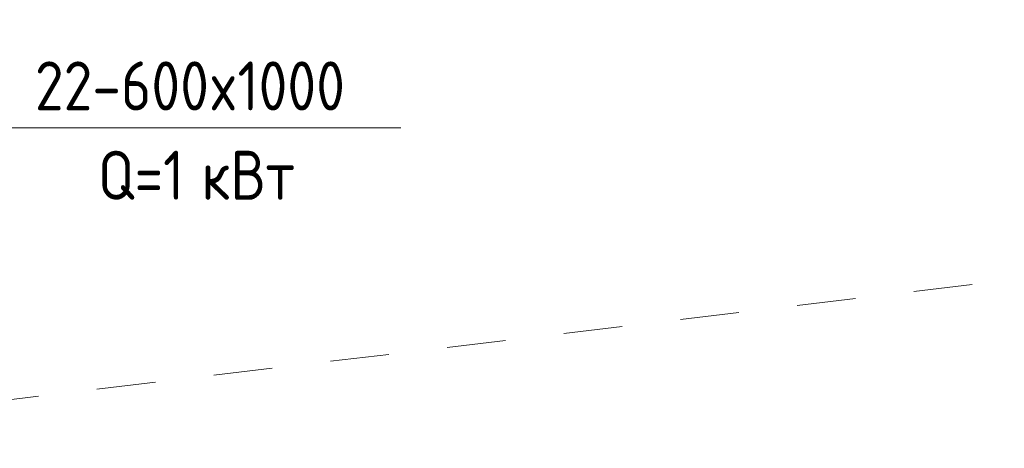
# Model space of a CAD drawing. Header units: millimetres. Extents: x 38570 to 76040, y -5041 to 9267.
# Tile 94 of 169: x 67949 to 70463, y -5041 to -3947. Entities that reach past the tile are written whole.
import ezdxf

# ---------------------------------------------------------------- set-up
doc = ezdxf.new("R2010")
doc.units = ezdxf.units.MM
doc.linetypes.add('ADSK_Скрыто', pattern=[300, 150, -150])
doc.layers.add('G-____-____-SYMB', color=111, linetype='ADSK_Скрыто', lineweight=20)
doc.layers.add('M-EQPM-___-IDEN', color=50, linetype='Continuous', lineweight=20)
doc.styles.add('GOST Common', font='GOST_Common.ttf', dxfattribs={"width": 0.9, "height": 125})

# ---------------------------------------------------------------- blocks, each defined once
blk = doc.blocks.new('ADSK_M_Оборудование_Отопительный прибор - ADSK_Марка _ ADSK_Тепловая мощность_20-1635446-3D Отопление Right')
at = {"layer": 'M-EQPM-___-IDEN'}
blk.add_line((49939.7, -845.3), (50939.7, -845.3), dxfattribs=at)

msp = doc.modelspace()

# ---------------------------------------------------------------- linework, layer by layer
at = {"layer": 'G-____-____-SYMB'}
msp.add_line((76040, -3947.2), (66883.7, -5041), dxfattribs=at)

# ---------------------------------------------------------------- block references
at = {"layer": 'M-EQPM-___-IDEN'}
msp.add_blockref('ADSK_M_Оборудование_Отопительный прибор - ADSK_Марка _ ADSK_Тепловая мощность_20-1635446-3D Отопление Right', (17982, -3378.1), dxfattribs=at)

# ---------------------------------------------------------------- next in the draw order: texts
at = {"layer": 'M-EQPM-___-IDEN', "lineweight": 9, "char_height": 125, "attachment_point": 1, "style": 'GOST Common', "bg_fill": 3, "box_fill_scale": 1.25, "bg_fill_color": 256, "bg_fill_true_color": 13158600, "bg_fill_transparency": 0}
for s, insert, width in [('22-600x1000', (67987.6, -4053.7), 1042.595), ('Q=1 ', (68148.3, -4281.6), 321.076)]:
    msp.add_mtext(s, dxfattribs=dict(at, insert=insert, width=width))

# ---------------------------------------------------------------- next in the draw order: texts
at = {"layer": 'M-EQPM-___-IDEN', "lineweight": 9, "insert": (68413.2, -4281.6), "char_height": 125, "width": 331.899, "attachment_point": 1, "style": 'GOST Common', "bg_fill": 3, "box_fill_scale": 1.25, "bg_fill_color": 256, "bg_fill_true_color": 13158600, "bg_fill_transparency": 0}
msp.add_mtext('кВт', dxfattribs=at)

doc.saveas('drawing.dxf')
